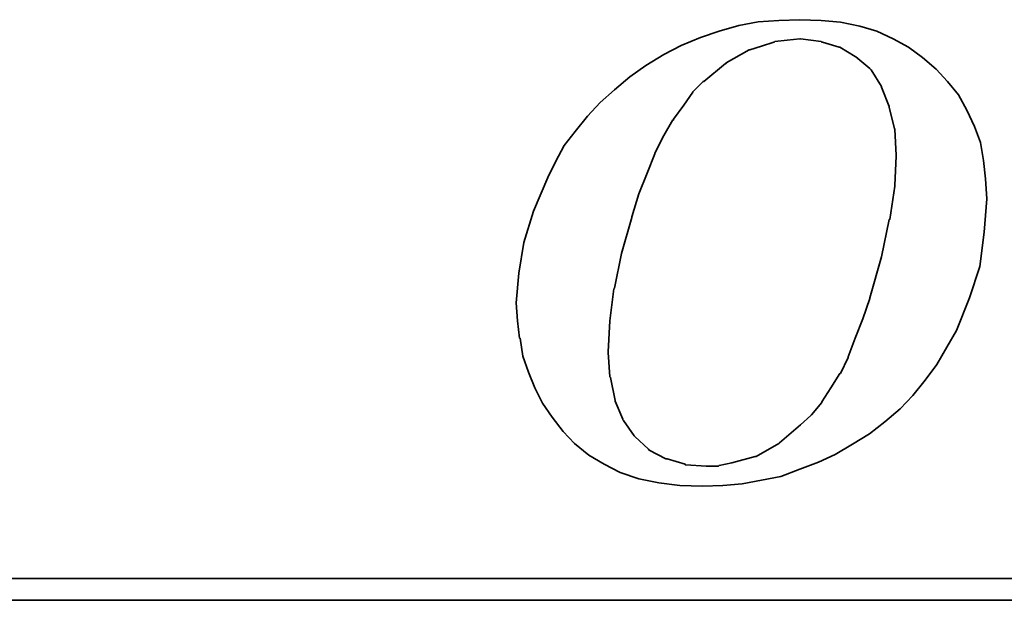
# Model space of a CAD drawing. Header units: inches. Extents: x 5 to 197, y 46 to 140.
# Tile 33 of 48: x 160.04 to 164.73, y 96.85 to 99.62. Entities that reach past the tile are written whole.
import ezdxf

# ---------------------------------------------------------------- set-up
doc = ezdxf.new("R2010")
doc.units = ezdxf.units.IN
doc.layers.add('DIM', color=4, linetype='Continuous')
doc.layers.add('layer 1', color=7, linetype='Continuous')

# ---------------------------------------------------------------- blocks, each defined once
blk = doc.blocks.new('TBI MOTION logo(完整正式版)')
at = {"layer": 'layer 1', "color": 22, "lineweight": 35}
for points, knots in [([(-11.34375, -6.98375), (-11.34375, -6.98375), (-10.91375, -7.43875), (-10.91375, -7.43875), (-10.91375, -7.43875), (-10.91375, -7.43875), (-10.38625, -7.87125), (-10.38625, -7.87125), (-10.38625, -7.87125), (-10.38625, -7.87125), (-9.81125, -8.20375), (-9.81125, -8.20375), (-9.81125, -8.20375), (-9.81125, -8.20375), (-9.21125, -8.51875), (-9.21125, -8.51875), (-9.21125, -8.51875), (-9.21125, -8.51875), (-8.51625, -8.75875), (-8.51625, -8.75875), (-8.51625, -8.75875), (-8.51625, -8.75875), (-7.77125, -8.90375), (-7.77125, -8.90375), (-7.77125, -8.90375), (-7.77125, -8.90375), (-6.97875, -8.99875), (-6.97875, -8.99875), (-6.97875, -8.99875), (-6.97875, -8.99875), (-6.14125, -9.02375), (-6.14125, -9.02375), (-6.14125, -9.02375), (-6.14125, -9.02375), (-5.37125, -8.99875), (-5.37125, -8.99875), (-5.37125, -8.99875), (-5.37125, -8.99875), (-4.65375, -8.94875), (-4.65375, -8.94875), (-4.65375, -8.94875), (-4.65375, -8.94875), (-3.93375, -8.80625), (-3.93375, -8.80625), (-3.93375, -8.80625), (-3.93375, -8.80625), (-3.21375, -8.66375), (-3.21375, -8.66375), (-3.21375, -8.66375), (-3.21375, -8.66375), (-2.49375, -8.39875), (-2.49375, -8.39875), (-2.49375, -8.39875), (-2.49375, -8.39875), (-1.79875, -8.13375), (-1.79875, -8.13375), (-1.79875, -8.13375), (-1.79875, -8.13375), (-1.17375, -7.84375), (-1.17375, -7.84375), (-1.17375, -7.84375), (-1.17375, -7.84375), (-0.52375, -7.46375), (-0.52375, -7.46375), (-0.52375, -7.46375), (-0.52375, -7.46375), (0.10124, -7.07875), (0.10124, -7.07875), (0.10124, -7.07875), (0.10124, -7.07875), (0.67625, -6.62375), (0.67625, -6.62375), (0.67625, -6.62375), (0.67625, -6.62375), (1.24874, -6.14375), (1.24874, -6.14375), (1.24874, -6.14375), (1.24874, -6.14375), (1.72874, -5.64125), (1.72874, -5.64125), (1.72874, -5.64125), (1.72874, -5.64125), (2.18624, -5.06375), (2.18624, -5.06375), (2.18624, -5.06375), (2.18624, -5.06375), (2.61625, -4.48874), (2.61625, -4.48874), (2.61625, -4.48874), (2.61625, -4.48874), (3.00125, -3.83874), (3.00125, -3.83874), (3.00125, -3.83874), (3.00125, -3.83874), (3.36124, -3.21374), (3.36124, -3.21374), (3.36124, -3.21374), (3.36124, -3.21374), (3.84374, -1.99125), (3.84374, -1.99125), (3.84374, -1.99125), (3.84374, -1.99125), (4.22625, -0.81875), (4.22625, -0.81875), (4.22625, -0.81875), (4.22625, -0.81875), (4.39125, 0.45624), (4.39125, 0.45624), (4.39125, 0.45624), (4.39125, 0.45624), (4.48874, 1.70124), (4.48874, 1.70124), (4.48874, 1.70124), (4.48874, 1.70124), (4.43874, 2.44625), (4.43874, 2.44625), (4.43874, 2.44625), (4.43874, 2.44625), (4.36874, 3.14125), (4.36874, 3.14125), (4.36874, 3.14125), (4.36874, 3.14125), (4.25125, 3.81125), (4.25125, 3.81125), (4.25125, 3.81125), (4.25125, 3.81125), (4.03124, 4.41125), (4.03124, 4.41125), (4.03124, 4.41125), (4.03124, 4.41125), (3.74374, 5.01125), (3.74374, 5.01125), (3.74374, 5.01125), (3.74374, 5.01125), (3.43124, 5.58875), (3.43124, 5.58875), (3.43124, 5.58875), (3.43124, 5.58875), (3.02625, 6.09125), (3.02625, 6.09125), (3.02625, 6.09125), (3.02625, 6.09125), (2.59374, 6.54875), (2.59374, 6.54875), (2.59374, 6.54875), (2.59374, 6.54875), (2.09124, 6.98125), (2.09124, 6.98125), (2.09124, 6.98125), (2.09124, 6.98125), (1.56124, 7.36625), (1.56124, 7.36625), (1.56124, 7.36625), (1.56124, 7.36625), (0.98624, 7.67625), (0.98624, 7.67625), (0.98624, 7.67625), (0.98624, 7.67625), (0.38624, 7.96375), (0.38624, 7.96375), (0.38624, 7.96375), (0.38624, 7.96375), (-0.25875, 8.15625), (-0.25875, 8.15625), (-0.25875, 8.15625), (-0.25875, 8.15625), (-0.98125, 8.30125), (-0.98125, 8.30125), (-0.98125, 8.30125), (-0.98125, 8.30125), (-1.70124, 8.37125), (-1.70124, 8.37125), (-1.70124, 8.37125), (-1.70124, 8.37125), (-2.49375, 8.39624), (-2.49375, 8.39624), (-2.49375, 8.39624), (-2.49375, 8.39624), (-3.28625, 8.37125), (-3.28625, 8.37125), (-3.28625, 8.37125), (-3.28625, 8.37125), (-4.05125, 8.32125), (-4.05125, 8.32125), (-4.05125, 8.32125), (-4.05125, 8.32125), (-4.77375, 8.18125), (-4.77375, 8.18125), (-4.77375, 8.18125), (-4.77375, 8.18125), (-5.51625, 7.96375), (-5.51625, 7.96375), (-5.51625, 7.96375), (-5.51625, 7.96375), (-6.21125, 7.72625), (-6.21125, 7.72625), (-6.21125, 7.72625), (-6.21125, 7.72625), (-6.92875, 7.43625), (-6.92875, 7.43625), (-6.92875, 7.43625), (-6.92875, 7.43625), (-7.57875, 7.10125), (-7.57875, 7.10125), (-7.57875, 7.10125), (-7.57875, 7.10125), (-8.24875, 6.69125), (-8.24875, 6.69125), (-8.24875, 6.69125), (-8.24875, 6.69125), (-8.84875, 6.26125), (-8.84875, 6.26125), (-8.84875, 6.26125), (-8.84875, 6.26125), (-9.42625, 5.78125), (-9.42625, 5.78125), (-9.42625, 5.78125), (-9.42625, 5.78125), (-9.95375, 5.30125), (-9.95375, 5.30125), (-9.95375, 5.30125), (-9.95375, 5.30125), (-10.43375, 4.79624), (-10.43375, 4.79624), (-10.43375, 4.79624), (-10.43375, 4.79624), (-10.88875, 4.22125), (-10.88875, 4.22125), (-10.88875, 4.22125), (-10.88875, 4.22125), (-11.29875, 3.69375), (-11.29875, 3.69375), (-11.29875, 3.69375), (-11.29875, 3.69375), (-11.63375, 3.09125), (-11.63375, 3.09125), (-11.63375, 3.09125), (-11.63375, 3.09125), (-11.91875, 2.49625), (-11.91875, 2.49625), (-11.91875, 2.49625), (-11.91875, 2.49625), (-12.44875, 1.24625), (-12.44875, 1.24625), (-12.44875, 1.24625), (-12.44875, 1.24625), (-12.80875, 0.06874), (-12.80875, 0.06874), (-12.80875, 0.06874), (-12.80875, 0.06874), (-12.99875, -1.07875), (-12.99875, -1.07875), (-12.99875, -1.07875), (-12.99875, -1.07875), (-13.09375, -2.18375), (-13.09375, -2.18375), (-13.09375, -2.18375), (-13.09375, -2.18375), (-13.04875, -2.85375), (-13.04875, -2.85375), (-13.04875, -2.85375), (-13.04875, -2.85375), (-12.97375, -3.50375), (-12.97375, -3.50375), (-12.97375, -3.50375), (-12.97375, -3.50375), (-12.95375, -3.50375), (-12.95375, -3.50375), (-12.95375, -3.50375), (-12.95375, -3.50375), (-12.85375, -4.17375), (-12.85375, -4.17375), (-12.85375, -4.17375), (-12.85375, -4.17375), (-12.63875, -4.77624), (-12.63875, -4.77624), (-12.63875, -4.77624), (-12.63875, -4.77624), (-12.39875, -5.35125), (-12.39875, -5.35125), (-12.39875, -5.35125), (-12.39875, -5.35125), (-12.11375, -5.92875), (-12.11375, -5.92875), (-12.11375, -5.92875), (-12.11375, -5.92875), (-11.75375, -6.45375), (-11.75375, -6.45375), (-11.75375, -6.45375), (-11.75375, -6.45375), (-11.34375, -6.98375), (-11.34375, -6.98375)], [0, 0, 0, 0, 0.01369863, 0.01369863, 0.01369863, 0.01369863, 0.02739726, 0.02739726, 0.02739726, 0.02739726, 0.04109589, 0.04109589, 0.04109589, 0.04109589, 0.05479452, 0.05479452, 0.05479452, 0.05479452, 0.06849315, 0.06849315, 0.06849315, 0.06849315, 0.08219178, 0.08219178, 0.08219178, 0.08219178, 0.09589041, 0.09589041, 0.09589041, 0.09589041, 0.10958904, 0.10958904, 0.10958904, 0.10958904, 0.12328767, 0.12328767, 0.12328767, 0.12328767, 0.1369863, 0.1369863, 0.1369863, 0.1369863, 0.15068493, 0.15068493, 0.15068493, 0.15068493, 0.16438356, 0.16438356, 0.16438356, 0.16438356, 0.17808219, 0.17808219, 0.17808219, 0.17808219, 0.19178082, 0.19178082, 0.19178082, 0.19178082, 0.20547945, 0.20547945, 0.20547945, 0.20547945, 0.21917808, 0.21917808, 0.21917808, 0.21917808, 0.23287671, 0.23287671, 0.23287671, 0.23287671, 0.24657534, 0.24657534, 0.24657534, 0.24657534, 0.26027397, 0.26027397, 0.26027397, 0.26027397, 0.2739726, 0.2739726, 0.2739726, 0.2739726, 0.28767123, 0.28767123, 0.28767123, 0.28767123, 0.30136986, 0.30136986, 0.30136986, 0.30136986, 0.31506849, 0.31506849, 0.31506849, 0.31506849, 0.32876712, 0.32876712, 0.32876712, 0.32876712, 0.34246575, 0.34246575, 0.34246575, 0.34246575, 0.35616438, 0.35616438, 0.35616438, 0.35616438, 0.36986301, 0.36986301, 0.36986301, 0.36986301, 0.38356164, 0.38356164, 0.38356164, 0.38356164, 0.39726027, 0.39726027, 0.39726027, 0.39726027, 0.4109589, 0.4109589, 0.4109589, 0.4109589, 0.42465753, 0.42465753, 0.42465753, 0.42465753, 0.43835616, 0.43835616, 0.43835616, 0.43835616, 0.45205479, 0.45205479, 0.45205479, 0.45205479, 0.46575342, 0.46575342, 0.46575342, 0.46575342, 0.47945205, 0.47945205, 0.47945205, 0.47945205, 0.49315068, 0.49315068, 0.49315068, 0.49315068, 0.50684932, 0.50684932, 0.50684932, 0.50684932, 0.52054795, 0.52054795, 0.52054795, 0.52054795, 0.53424658, 0.53424658, 0.53424658, 0.53424658, 0.54794521, 0.54794521, 0.54794521, 0.54794521, 0.56164384, 0.56164384, 0.56164384, 0.56164384, 0.57534247, 0.57534247, 0.57534247, 0.57534247, 0.5890411, 0.5890411, 0.5890411, 0.5890411, 0.60273973, 0.60273973, 0.60273973, 0.60273973, 0.61643836, 0.61643836, 0.61643836, 0.61643836, 0.63013699, 0.63013699, 0.63013699, 0.63013699, 0.64383562, 0.64383562, 0.64383562, 0.64383562, 0.65753425, 0.65753425, 0.65753425, 0.65753425, 0.67123288, 0.67123288, 0.67123288, 0.67123288, 0.68493151, 0.68493151, 0.68493151, 0.68493151, 0.69863014, 0.69863014, 0.69863014, 0.69863014, 0.71232877, 0.71232877, 0.71232877, 0.71232877, 0.7260274, 0.7260274, 0.7260274, 0.7260274, 0.73972603, 0.73972603, 0.73972603, 0.73972603, 0.75342466, 0.75342466, 0.75342466, 0.75342466, 0.76712329, 0.76712329, 0.76712329, 0.76712329, 0.78082192, 0.78082192, 0.78082192, 0.78082192, 0.79452055, 0.79452055, 0.79452055, 0.79452055, 0.80821918, 0.80821918, 0.80821918, 0.80821918, 0.82191781, 0.82191781, 0.82191781, 0.82191781, 0.83561644, 0.83561644, 0.83561644, 0.83561644, 0.84931507, 0.84931507, 0.84931507, 0.84931507, 0.8630137, 0.8630137, 0.8630137, 0.8630137, 0.87671233, 0.87671233, 0.87671233, 0.87671233, 0.89041096, 0.89041096, 0.89041096, 0.89041096, 0.90410959, 0.90410959, 0.90410959, 0.90410959, 0.91780822, 0.91780822, 0.91780822, 0.91780822, 0.93150685, 0.93150685, 0.93150685, 0.93150685, 0.94520548, 0.94520548, 0.94520548, 0.94520548, 0.95890411, 0.95890411, 0.95890411, 0.95890411, 0.97260274, 0.97260274, 0.97260274, 0.97260274, 0.98630137, 0.98630137, 0.98630137, 0.98630137, 1, 1, 1, 1]), ([(-8.77875, 1.03124), (-8.77875, 1.03124), (-8.51625, 1.89625), (-8.51625, 1.89625), (-8.51625, 1.89625), (-8.51625, 1.89625), (-8.20375, 2.66375), (-8.20375, 2.66375), (-8.20375, 2.66375), (-8.20375, 2.66375), (-7.91625, 3.38125), (-7.91625, 3.38125), (-7.91625, 3.38125), (-7.91625, 3.38125), (-7.91625, 3.40624), (-7.91625, 3.40624), (-7.91625, 3.40624), (-7.91625, 3.40624), (-7.57875, 4.07624), (-7.57875, 4.07624), (-7.57875, 4.07624), (-7.57875, 4.07624), (-7.24375, 4.65125), (-7.24375, 4.65125), (-7.24375, 4.65125), (-7.24375, 4.65125), (-7.21875, 4.65125), (-7.21875, 4.65125), (-7.21875, 4.65125), (-7.21875, 4.65125), (-7.21875, 4.67624), (-7.21875, 4.67624), (-7.21875, 4.67624), (-7.21875, 4.67624), (-6.83625, 5.20375), (-6.83625, 5.20375), (-6.83625, 5.20375), (-6.83625, 5.20375), (-6.49875, 5.68625), (-6.49875, 5.68625), (-6.49875, 5.68625), (-6.49875, 5.68625), (-6.49875, 5.70625), (-6.49875, 5.70625), (-6.49875, 5.70625), (-6.49875, 5.70625), (-6.11625, 6.09125), (-6.11625, 6.09125), (-6.11625, 6.09125), (-6.11625, 6.09125), (-6.09125, 6.09125), (-6.09125, 6.09125), (-6.09125, 6.09125), (-6.09125, 6.09125), (-5.27375, 6.76625), (-5.27375, 6.76625), (-5.27375, 6.76625), (-5.27375, 6.76625), (-5.24875, 6.76625), (-5.24875, 6.76625), (-5.24875, 6.76625), (-5.24875, 6.76625), (-5.24875, 6.78625), (-5.24875, 6.78625), (-5.24875, 6.78625), (-5.24875, 6.78625), (-4.38875, 7.26624), (-4.38875, 7.26624), (-4.38875, 7.26624), (-4.38875, 7.26624), (-4.36125, 7.26624), (-4.36125, 7.26624), (-4.36125, 7.26624), (-4.36125, 7.26624), (-3.93375, 7.41125), (-3.93375, 7.41125), (-3.93375, 7.41125), (-3.93375, 7.41125), (-3.47375, 7.55625), (-3.47375, 7.55625), (-3.47375, 7.55625), (-3.47375, 7.55625), (-3.45375, 7.55625), (-3.45375, 7.55625), (-3.45375, 7.55625), (-3.45375, 7.55625), (-3.42875, 7.58124), (-3.42875, 7.58124), (-3.42875, 7.58124), (-3.42875, 7.58124), (-2.97375, 7.62625), (-2.97375, 7.62625), (-2.97375, 7.62625), (-2.97375, 7.62625), (-2.49375, 7.67625), (-2.49375, 7.67625), (-2.49375, 7.67625), (-2.49375, 7.67625), (-2.46875, 7.67625), (-2.46875, 7.67625), (-2.46875, 7.67625), (-2.46875, 7.67625), (-1.70124, 7.58124), (-1.70124, 7.58124), (-1.70124, 7.58124), (-1.70124, 7.58124), (-1.67875, 7.55625), (-1.67875, 7.55625), (-1.67875, 7.55625), (-1.67875, 7.55625), (-1.65375, 7.55625), (-1.65375, 7.55625), (-1.65375, 7.55625), (-1.65375, 7.55625), (-1.03125, 7.36625), (-1.03125, 7.36625), (-1.03125, 7.36625), (-1.03125, 7.36625), (-1.00625, 7.36625), (-1.00625, 7.36625), (-1.00625, 7.36625), (-1.00625, 7.36625), (-0.43124, 7.02624), (-0.43124, 7.02624), (-0.43124, 7.02624), (-0.43124, 7.02624), (-0.40625, 7.00624), (-0.40625, 7.00624), (-0.40625, 7.00624), (-0.40625, 7.00624), (0.12124, 6.57124), (0.12124, 6.57124), (0.12124, 6.57124), (0.12124, 6.57124), (0.14624, 6.54875), (0.14624, 6.54875), (0.14624, 6.54875), (0.14624, 6.54875), (0.17124, 6.52375), (0.17124, 6.52375), (0.17124, 6.52375), (0.17124, 6.52375), (0.55625, 5.89875), (0.55625, 5.89875), (0.55625, 5.89875), (0.55625, 5.89875), (0.55625, 5.87625), (0.55625, 5.87625), (0.55625, 5.87625), (0.55625, 5.87625), (0.84124, 5.15625), (0.84124, 5.15625), (0.84124, 5.15625), (0.84124, 5.15625), (0.84124, 5.13125), (0.84124, 5.13125), (0.84124, 5.13125), (0.84124, 5.13125), (1.03624, 4.31875), (1.03624, 4.31875), (1.03624, 4.31875), (1.03624, 4.31875), (1.05624, 4.31875), (1.05624, 4.31875), (1.05624, 4.31875), (1.05624, 4.31875), (1.05624, 4.29125), (1.05624, 4.29125), (1.05624, 4.29125), (1.05624, 4.29125), (1.10625, 3.33125), (1.10625, 3.33125), (1.10625, 3.33125), (1.10625, 3.33125), (1.10625, 3.30875), (1.10625, 3.30875), (1.10625, 3.30875), (1.10625, 3.30875), (1.05624, 2.20624), (1.05624, 2.20624), (1.05624, 2.20624), (1.05624, 2.20624), (1.05624, 2.18124), (1.05624, 2.18124), (1.05624, 2.18124), (1.05624, 2.18124), (0.86624, 0.93624), (0.86624, 0.93624), (0.86624, 0.93624), (0.86624, 0.93624), (0.84124, 0.93624), (0.84124, 0.93624), (0.84124, 0.93624), (0.84124, 0.93624), (0.55625, -0.45874), (0.55625, -0.45874), (0.55625, -0.45874), (0.55625, -0.45874), (0.12124, -1.99125), (0.12124, -1.99125), (0.12124, -1.99125), (0.12124, -1.99125), (0.12124, -2.01874), (0.12124, -2.01874), (0.12124, -2.01874), (0.12124, -2.01874), (-0.13874, -2.78375), (-0.13874, -2.78375), (-0.13874, -2.78375), (-0.13874, -2.78375), (-0.43124, -3.50375), (-0.43124, -3.50375), (-0.43124, -3.50375), (-0.43124, -3.50375), (-0.69375, -4.19875), (-0.69375, -4.19875), (-0.69375, -4.19875), (-0.69375, -4.19875), (-0.69375, -4.22375), (-0.69375, -4.22375), (-0.69375, -4.22375), (-0.69375, -4.22375), (-0.98125, -4.82374), (-0.98125, -4.82374), (-0.98125, -4.82374), (-0.98125, -4.82374), (-1.00625, -4.82374), (-1.00625, -4.82374), (-1.00625, -4.82374), (-1.00625, -4.82374), (-1.33875, -5.35125), (-1.33875, -5.35125), (-1.33875, -5.35125), (-1.33875, -5.35125), (-1.67875, -5.87875), (-1.67875, -5.87875), (-1.67875, -5.87875), (-1.67875, -5.87875), (-1.67875, -5.90375), (-1.67875, -5.90375), (-1.67875, -5.90375), (-1.67875, -5.90375), (-2.05875, -6.35875), (-2.05875, -6.35875), (-2.05875, -6.35875), (-2.05875, -6.35875), (-2.08375, -6.38375), (-2.08375, -6.38375), (-2.08375, -6.38375), (-2.08375, -6.38375), (-2.46875, -6.74375), (-2.46875, -6.74375), (-2.46875, -6.74375), (-2.46875, -6.74375), (-3.25875, -7.41625), (-3.25875, -7.41625), (-3.25875, -7.41625), (-3.25875, -7.41625), (-3.28625, -7.43875), (-3.28625, -7.43875), (-3.28625, -7.43875), (-3.28625, -7.43875), (-4.12375, -7.91875), (-4.12375, -7.91875), (-4.12375, -7.91875), (-4.12375, -7.91875), (-4.14875, -7.91875), (-4.14875, -7.91875), (-4.14875, -7.91875), (-4.14875, -7.91875), (-4.17125, -7.91875), (-4.17125, -7.91875), (-4.17125, -7.91875), (-4.17125, -7.91875), (-5.03375, -8.15875), (-5.03375, -8.15875), (-5.03375, -8.15875), (-5.03375, -8.15875), (-5.51625, -8.25625), (-5.51625, -8.25625), (-5.51625, -8.25625), (-5.51625, -8.25625), (-5.54125, -8.27875), (-5.54125, -8.27875), (-5.54125, -8.27875), (-5.54125, -8.27875), (-5.56375, -8.27875), (-5.56375, -8.27875), (-5.56375, -8.27875), (-5.56375, -8.27875), (-5.99625, -8.27875), (-5.99625, -8.27875), (-5.99625, -8.27875), (-5.99625, -8.27875), (-6.76375, -8.23125), (-6.76375, -8.23125), (-6.76375, -8.23125), (-6.76375, -8.23125), (-6.78875, -8.23125), (-6.78875, -8.23125), (-6.78875, -8.23125), (-6.78875, -8.23125), (-6.78875, -8.20375), (-6.78875, -8.20375), (-6.78875, -8.20375), (-6.78875, -8.20375), (-7.45875, -8.01375), (-7.45875, -8.01375), (-7.45875, -8.01375), (-7.45875, -8.01375), (-7.48375, -8.01375), (-7.48375, -8.01375), (-7.48375, -8.01375), (-7.48375, -8.01375), (-7.50875, -8.01375), (-7.50875, -8.01375), (-7.50875, -8.01375), (-7.50875, -8.01375), (-8.13125, -7.67875), (-8.13125, -7.67875), (-8.13125, -7.67875), (-8.13125, -7.67875), (-8.15625, -7.65375), (-8.15625, -7.65375), (-8.15625, -7.65375), (-8.15625, -7.65375), (-8.65875, -7.17375), (-8.65875, -7.17375), (-8.65875, -7.17375), (-8.65875, -7.17375), (-8.68375, -7.14875), (-8.68375, -7.14875), (-8.68375, -7.14875), (-8.68375, -7.14875), (-9.08875, -6.57375), (-9.08875, -6.57375), (-9.08875, -6.57375), (-9.08875, -6.57375), (-9.11375, -6.54875), (-9.11375, -6.54875), (-9.11375, -6.54875), (-9.11375, -6.54875), (-9.11375, -6.52875), (-9.11375, -6.52875), (-9.11375, -6.52875), (-9.11375, -6.52875), (-9.40375, -5.85375), (-9.40375, -5.85375), (-9.40375, -5.85375), (-9.40375, -5.85375), (-9.40375, -5.82875), (-9.40375, -5.82875), (-9.40375, -5.82875), (-9.40375, -5.82875), (-9.56875, -4.96875), (-9.56875, -4.96875), (-9.56875, -4.96875), (-9.56875, -4.96875), (-9.59375, -4.94375), (-9.59375, -4.94375), (-9.59375, -4.94375), (-9.59375, -4.94375), (-9.66375, -4.03375), (-9.66375, -4.03375), (-9.66375, -4.03375), (-9.66375, -4.03375), (-9.66375, -4.00875), (-9.66375, -4.00875), (-9.66375, -4.00875), (-9.66375, -4.00875), (-9.59375, -2.85375), (-9.59375, -2.85375), (-9.59375, -2.85375), (-9.59375, -2.85375), (-9.45125, -1.65875), (-9.45125, -1.65875), (-9.45125, -1.65875), (-9.45125, -1.65875), (-9.42625, -1.63375), (-9.42625, -1.63375), (-9.42625, -1.63375), (-9.42625, -1.63375), (-9.16125, -0.33875), (-9.16125, -0.33875), (-9.16125, -0.33875), (-9.16125, -0.33875), (-8.77875, 1.00624), (-8.77875, 1.00624), (-8.77875, 1.00624), (-8.77875, 1.00624), (-8.77875, 1.03124), (-8.77875, 1.03124)], [0, 0, 0, 0, 0.01020408, 0.01020408, 0.01020408, 0.01020408, 0.02040816, 0.02040816, 0.02040816, 0.02040816, 0.03061224, 0.03061224, 0.03061224, 0.03061224, 0.04081633, 0.04081633, 0.04081633, 0.04081633, 0.05102041, 0.05102041, 0.05102041, 0.05102041, 0.06122449, 0.06122449, 0.06122449, 0.06122449, 0.07142857, 0.07142857, 0.07142857, 0.07142857, 0.08163265, 0.08163265, 0.08163265, 0.08163265, 0.09183673, 0.09183673, 0.09183673, 0.09183673, 0.10204082, 0.10204082, 0.10204082, 0.10204082, 0.1122449, 0.1122449, 0.1122449, 0.1122449, 0.12244898, 0.12244898, 0.12244898, 0.12244898, 0.13265306, 0.13265306, 0.13265306, 0.13265306, 0.14285714, 0.14285714, 0.14285714, 0.14285714, 0.15306122, 0.15306122, 0.15306122, 0.15306122, 0.16326531, 0.16326531, 0.16326531, 0.16326531, 0.17346939, 0.17346939, 0.17346939, 0.17346939, 0.18367347, 0.18367347, 0.18367347, 0.18367347, 0.19387755, 0.19387755, 0.19387755, 0.19387755, 0.20408163, 0.20408163, 0.20408163, 0.20408163, 0.21428571, 0.21428571, 0.21428571, 0.21428571, 0.2244898, 0.2244898, 0.2244898, 0.2244898, 0.23469388, 0.23469388, 0.23469388, 0.23469388, 0.24489796, 0.24489796, 0.24489796, 0.24489796, 0.25510204, 0.25510204, 0.25510204, 0.25510204, 0.26530612, 0.26530612, 0.26530612, 0.26530612, 0.2755102, 0.2755102, 0.2755102, 0.2755102, 0.28571429, 0.28571429, 0.28571429, 0.28571429, 0.29591837, 0.29591837, 0.29591837, 0.29591837, 0.30612245, 0.30612245, 0.30612245, 0.30612245, 0.31632653, 0.31632653, 0.31632653, 0.31632653, 0.32653061, 0.32653061, 0.32653061, 0.32653061, 0.33673469, 0.33673469, 0.33673469, 0.33673469, 0.34693878, 0.34693878, 0.34693878, 0.34693878, 0.35714286, 0.35714286, 0.35714286, 0.35714286, 0.36734694, 0.36734694, 0.36734694, 0.36734694, 0.37755102, 0.37755102, 0.37755102, 0.37755102, 0.3877551, 0.3877551, 0.3877551, 0.3877551, 0.39795918, 0.39795918, 0.39795918, 0.39795918, 0.40816327, 0.40816327, 0.40816327, 0.40816327, 0.41836735, 0.41836735, 0.41836735, 0.41836735, 0.42857143, 0.42857143, 0.42857143, 0.42857143, 0.43877551, 0.43877551, 0.43877551, 0.43877551, 0.44897959, 0.44897959, 0.44897959, 0.44897959, 0.45918367, 0.45918367, 0.45918367, 0.45918367, 0.46938776, 0.46938776, 0.46938776, 0.46938776, 0.47959184, 0.47959184, 0.47959184, 0.47959184, 0.48979592, 0.48979592, 0.48979592, 0.48979592, 0.5, 0.5, 0.5, 0.5, 0.51020408, 0.51020408, 0.51020408, 0.51020408, 0.52040816, 0.52040816, 0.52040816, 0.52040816, 0.53061224, 0.53061224, 0.53061224, 0.53061224, 0.54081633, 0.54081633, 0.54081633, 0.54081633, 0.55102041, 0.55102041, 0.55102041, 0.55102041, 0.56122449, 0.56122449, 0.56122449, 0.56122449, 0.57142857, 0.57142857, 0.57142857, 0.57142857, 0.58163265, 0.58163265, 0.58163265, 0.58163265, 0.59183673, 0.59183673, 0.59183673, 0.59183673, 0.60204082, 0.60204082, 0.60204082, 0.60204082, 0.6122449, 0.6122449, 0.6122449, 0.6122449, 0.62244898, 0.62244898, 0.62244898, 0.62244898, 0.63265306, 0.63265306, 0.63265306, 0.63265306, 0.64285714, 0.64285714, 0.64285714, 0.64285714, 0.65306122, 0.65306122, 0.65306122, 0.65306122, 0.66326531, 0.66326531, 0.66326531, 0.66326531, 0.67346939, 0.67346939, 0.67346939, 0.67346939, 0.68367347, 0.68367347, 0.68367347, 0.68367347, 0.69387755, 0.69387755, 0.69387755, 0.69387755, 0.70408163, 0.70408163, 0.70408163, 0.70408163, 0.71428571, 0.71428571, 0.71428571, 0.71428571, 0.7244898, 0.7244898, 0.7244898, 0.7244898, 0.73469388, 0.73469388, 0.73469388, 0.73469388, 0.74489796, 0.74489796, 0.74489796, 0.74489796, 0.75510204, 0.75510204, 0.75510204, 0.75510204, 0.76530612, 0.76530612, 0.76530612, 0.76530612, 0.7755102, 0.7755102, 0.7755102, 0.7755102, 0.78571429, 0.78571429, 0.78571429, 0.78571429, 0.79591837, 0.79591837, 0.79591837, 0.79591837, 0.80612245, 0.80612245, 0.80612245, 0.80612245, 0.81632653, 0.81632653, 0.81632653, 0.81632653, 0.82653061, 0.82653061, 0.82653061, 0.82653061, 0.83673469, 0.83673469, 0.83673469, 0.83673469, 0.84693878, 0.84693878, 0.84693878, 0.84693878, 0.85714286, 0.85714286, 0.85714286, 0.85714286, 0.86734694, 0.86734694, 0.86734694, 0.86734694, 0.87755102, 0.87755102, 0.87755102, 0.87755102, 0.8877551, 0.8877551, 0.8877551, 0.8877551, 0.89795918, 0.89795918, 0.89795918, 0.89795918, 0.90816327, 0.90816327, 0.90816327, 0.90816327, 0.91836735, 0.91836735, 0.91836735, 0.91836735, 0.92857143, 0.92857143, 0.92857143, 0.92857143, 0.93877551, 0.93877551, 0.93877551, 0.93877551, 0.94897959, 0.94897959, 0.94897959, 0.94897959, 0.95918367, 0.95918367, 0.95918367, 0.95918367, 0.96938776, 0.96938776, 0.96938776, 0.96938776, 0.97959184, 0.97959184, 0.97959184, 0.97959184, 0.98979592, 0.98979592, 0.98979592, 0.98979592, 1, 1, 1, 1]), ([(75.90875, -9.47875), (75.90875, -9.47875), (75.90875, -12.28625), (75.90875, -12.28625), (75.90875, -12.28625), (75.90875, -12.28625), (75.90875, -12.47875), (75.90875, -12.47875), (75.90875, -12.47875), (75.90875, -12.47875), (75.71625, -12.47875), (75.71625, -12.47875), (75.71625, -12.47875), (75.71625, -12.47875), (-88.32875, -12.47875), (-88.32875, -12.47875), (-88.32875, -12.47875), (-88.32875, -12.47875), (-88.32875, -13.29375), (-88.32875, -13.29375), (-88.32875, -13.29375), (-88.32875, -13.29375), (82.89125, -13.29375), (82.89125, -13.29375), (82.89125, -13.29375), (82.89125, -13.29375), (75.90875, -9.47875), (75.90875, -9.47875)], [0, 0, 0, 0, 0.14285714, 0.14285714, 0.14285714, 0.14285714, 0.28571429, 0.28571429, 0.28571429, 0.28571429, 0.42857143, 0.42857143, 0.42857143, 0.42857143, 0.57142857, 0.57142857, 0.57142857, 0.57142857, 0.71428571, 0.71428571, 0.71428571, 0.71428571, 0.85714286, 0.85714286, 0.85714286, 0.85714286, 1, 1, 1, 1])]:
    blk.add_open_spline(points, degree=3, knots=knots, dxfattribs=at)

msp = doc.modelspace()

# ---------------------------------------------------------------- block references
at = {"layer": 'DIM', "xscale": 0.1275750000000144, "yscale": 0.1275749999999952, "zscale": 0.127575}
msp.add_blockref('TBI MOTION logo(完整正式版)', (164.0782, 98.5467), dxfattribs=at)

doc.saveas('drawing.dxf')
